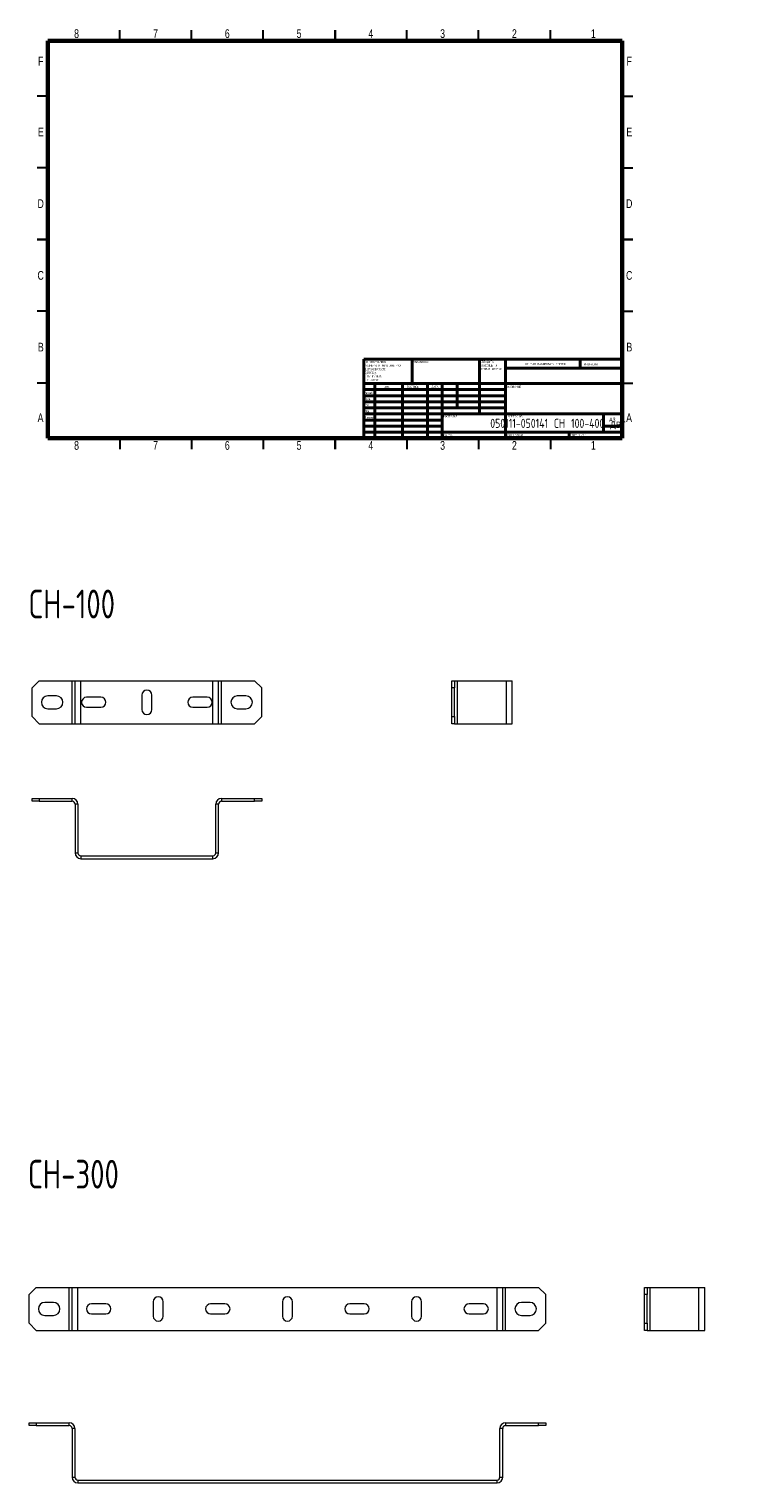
# Model space of a CAD drawing. Header units: millimetres. Extents: x -3 to 1449, y -736 to 295.
# Tile 1 of 2: x -3 to 492, y -718 to 295. Entities that reach past the tile are written whole.
import ezdxf

# ---------------------------------------------------------------- set-up
doc = ezdxf.new("R2010")
doc.units = ezdxf.units.MM
doc.styles.add('SLDTEXTSTYLE0', font='TXT', dxfattribs={"width": 0.7, "bigfont": 'bigfont'})
doc.styles.add('SLDTEXTSTYLE1', font='TXT', dxfattribs={"width": 0.75, "bigfont": 'bigfont'})
doc.styles.add('SLDTEXTSTYLE2', font='TXT', dxfattribs={"width": 0.75})
doc.styles.add('SLDTEXTSTYLE3', font='TXT', dxfattribs={"width": 0.681818, "bigfont": 'bigfont'})

# ---------------------------------------------------------------- blocks, each defined once
blk = doc.blocks.new('SW_NOTE_0')
at = {"color": 0, "linetype": 'Continuous', "lineweight": 0, "char_height": 1.5, "attachment_point": 1, "style": 'SLDTEXTSTYLE1'}
for s, insert in [('\\M+18452\\M+18443\\M+1844C\\M+18440\\M+18444\\M+18449\\M+18453\\M+1845D', (0, 1.9)), ('\\M+18448\\M+18440\\M+18454\\M+18452\\M+18445\\M+1844E\\M+18457\\M+1845C \\M+18449', (0, -0.6)), ('\\M+1844F\\M+18452\\M+18453\\M+18451\\M+1845C\\M+18445 \\M+1844B\\M+18451\\M+1844F\\M+1844D\\M+1844B\\M+18449', (0, -3.1))]:
    blk.add_mtext(s, dxfattribs=dict(at, insert=insert))
blk = doc.blocks.new('SW_NOTE_1')
at = {"color": 0, "linetype": 'Continuous', "lineweight": 0, "char_height": 1.5, "attachment_point": 1, "style": 'SLDTEXTSTYLE1'}
for s, insert in [('\\M+18450\\M+1844F \\M+18454\\M+1844D\\M+1844F\\M+1844C\\M+18458\\M+18440\\M+1844E\\M+18449\\M+1845F:', (0, 1.9)), ('\\M+18451\\M+18440\\M+18448\\M+1844D\\M+18445\\M+18451\\M+1845C \\M+18442 \\M+1844D\\M+18449\\M+1844C\\M+1844C\\M+18449\\M+1844D\\M+18445\\M+18453\\M+18451\\M+18440\\M+18456', (0, -0.6)), ('\\M+18459\\M+18445\\M+18451\\M+1844F\\M+18456\\M+1844F\\M+18442\\M+18440\\M+18453\\M+1844F\\M+18452\\M+18453\\M+1845D:', (0, -3.1)), ('\\M+18444\\M+1844F\\M+18450\\M+18454\\M+18452\\M+1844B\\M+18449:', (0, -5.6)), ('\\M+1844C\\M+18449\\M+1844E\\M+18445\\M+1844A\\M+1844E\\M+1845C\\M+18445:', (1.7, -8.1)), ('\\M+18454\\M+18443\\M+1844C\\M+1844F\\M+18442\\M+1845C\\M+18445:', (1.7, -10.6))]:
    blk.add_mtext(s, dxfattribs=dict(at, insert=insert))

msp = doc.modelspace()

# ---------------------------------------------------------------- linework, layer by layer
at = {"color": 7, "linetype": 'Continuous', "lineweight": 30}
for p, q in [((60, 287), (60, 294.5)), ((110, 287), (110, 294.5)), ((160, 287), (160, 294.5)), ((210, 287), (210, 294.5)), ((210, 294.5), (210, 287)), ((260, 287), (260, 294.5)), ((310, 287), (310, 294.5)), ((360, 287), (360, 294.5)), ((10, 248.5), (2.5, 248.5)), ((410, 248.5), (417.5, 248.5)), ((10, 198.5), (2.5, 198.5)), ((410, 198.5), (417.5, 198.5)), ((10, 148.5), (2.5, 148.5)), ((2.5, 148.5), (10, 148.5)), ((410, 148.5), (417.5, 148.5)), ((417.5, 148.5), (410, 148.5)), ((10, 98.5), (2.5, 98.5)), ((410, 98.5), (417.5, 98.5)), ((10, 48.5), (2.5, 48.5)), ((410, 48.5), (417.5, 48.5)), ((60, 10), (60, 2.5)), ((110, 10), (110, 2.5)), ((160, 10), (160, 2.5)), ((210, 10), (210, 2.5)), ((210, 2.5), (210, 10)), ((260, 10), (260, 2.5)), ((310, 10), (310, 2.5)), ((360, 10), (360, 2.5))]:
    msp.add_line(p, q, dxfattribs=at)
at = {"color": 7, "linetype": 'Continuous', "lineweight": 60}
for p, q in [((10, 10), (10, 287)), ((10, 287), (410, 287)), ((410, 287), (410, 10)), ((410, 10), (10, 10))]:
    msp.add_line(p, q, dxfattribs=at)
at = {"color": 7, "linetype": 'Continuous', "lineweight": 40}
for p, q in [((230, 65.2), (410, 65.2)), ((230, 65.2), (230, 10)), ((263.8, 48.2), (263.8, 65.2)), ((310.6, 65.2), (310.6, 27)), ((328.8, 65.2), (328.8, 10)), ((380.8, 58.9), (380.8, 65.2)), ((410, 58.9), (328.8, 58.9)), ((410, 48.2), (230, 48.2)), ((328.8, 44), (230, 44)), ((237.8, 48.2), (237.8, 10)), ((257, 48.2), (257, 10)), ((274.4, 48.2), (274.4, 10)), ((284.6, 10), (284.6, 48.2)), ((295, 31.2), (295, 48.2)), ((328.8, 39.7), (230, 39.7)), ((328.8, 35.5), (230, 35.5)), ((328.8, 31.2), (230, 31.2)), ((284.6, 27), (230, 27)), ((284.6, 22.7), (230, 22.7)), ((284.6, 27), (410, 27)), ((397, 14.2), (397, 27)), ((284.6, 18.5), (230, 18.5)), ((230, 14.2), (410, 14.2)), ((373, 10), (373, 14.2)), ((410, 18.5), (397, 18.5))]:
    msp.add_line(p, q, dxfattribs=at)
at = {"color": 7, "linetype": 'Continuous', "lineweight": 15}
for p, q in [((3.9, -159), (-1.1, -164)), ((3.9, -159), (26.9, -159)), ((26.9, -189), (26.9, -159)), ((26.9, -159), (28.9, -159)), ((28.9, -189), (28.9, -159)), ((28.9, -159), (32.9, -159)), ((32.9, -189), (32.9, -159)), ((32.9, -159), (124.9, -159)), ((124.9, -189), (124.9, -159)), ((124.9, -159), (128.9, -159)), ((128.9, -189), (128.9, -159)), ((128.9, -159), (130.9, -159)), ((130.9, -189), (130.9, -159)), ((130.9, -159), (153.9, -159)), ((158.9, -164), (153.9, -159)), ((291.3, -159), (293.3, -159)), ((291.3, -164), (291.3, -159)), ((293.3, -159), (293.3, -164)), ((293.3, -159), (295.3, -159)), ((295.3, -189), (295.3, -159)), ((295.3, -159), (329.3, -159)), ((329.3, -189), (329.3, -159)), ((329.3, -159), (333.3, -159)), ((333.3, -189), (333.3, -159)), ((-1.1, -184), (-1.1, -164)), ((15.9, -169.5), (9.9, -169.5)), ((46.9, -170.5), (36.9, -170.5)), ((75.4, -169), (75.4, -179)), ((82.4, -179), (82.4, -169)), ((120.9, -170.5), (110.9, -170.5)), ((147.9, -169.5), (141.9, -169.5)), ((158.9, -184), (158.9, -164)), ((293.3, -164), (291.3, -164)), ((291.3, -184), (291.3, -164)), ((293.3, -184), (293.3, -164)), ((9.9, -178.5), (15.9, -178.5)), ((36.9, -177.5), (46.9, -177.5)), ((110.9, -177.5), (120.9, -177.5)), ((141.9, -178.5), (147.9, -178.5)), ((-1.1, -184), (3.9, -189)), ((3.9, -189), (26.9, -189)), ((26.9, -189), (28.9, -189)), ((28.9, -189), (32.9, -189)), ((32.9, -189), (124.9, -189)), ((124.9, -189), (128.9, -189)), ((128.9, -189), (130.9, -189)), ((130.9, -189), (153.9, -189)), ((153.9, -189), (158.9, -184)), ((291.3, -184), (293.3, -184)), ((291.3, -189), (291.3, -184)), ((293.3, -189), (291.3, -189)), ((293.3, -184), (293.3, -189)), ((293.3, -189), (295.3, -189)), ((295.3, -189), (329.3, -189)), ((329.3, -189), (333.3, -189)), ((-1.1, -243), (-1.1, -241)), ((-1.1, -241), (3.9, -241)), ((3.9, -243), (-1.1, -243)), ((3.9, -241), (3.9, -243)), ((3.9, -241), (26.9, -241)), ((3.9, -243), (26.9, -243)), ((26.9, -243), (26.9, -241)), ((130.9, -241), (130.9, -243)), ((130.9, -241), (153.9, -241)), ((130.9, -243), (153.9, -243)), ((153.9, -243), (153.9, -241)), ((153.9, -241), (158.9, -241)), ((158.9, -243), (153.9, -243)), ((158.9, -241), (158.9, -243)), ((30.9, -245), (28.9, -245)), ((28.9, -245), (28.9, -279)), ((30.9, -245), (30.9, -279)), ((128.9, -245), (126.9, -245)), ((126.9, -279), (126.9, -245)), ((128.9, -279), (128.9, -245)), ((28.9, -279), (30.9, -279)), ((32.9, -281), (32.9, -283)), ((32.9, -281), (124.9, -281)), ((32.9, -283), (124.9, -283)), ((124.9, -283), (124.9, -281)), ((126.9, -279), (128.9, -279)), ((1.8, -581.8), (-3.2, -586.8)), ((-3.2, -606.8), (-3.2, -586.8)), ((1.8, -581.8), (24.8, -581.8)), ((24.8, -611.8), (24.8, -581.8)), ((24.8, -581.8), (26.8, -581.8)), ((26.8, -611.8), (26.8, -581.8)), ((26.8, -581.8), (30.8, -581.8)), ((30.8, -611.8), (30.8, -581.8)), ((30.8, -581.8), (322.8, -581.8)), ((322.8, -611.8), (322.8, -581.8)), ((322.8, -581.8), (326.8, -581.8)), ((326.8, -611.8), (326.8, -581.8)), ((326.8, -581.8), (328.8, -581.8)), ((328.8, -611.8), (328.8, -581.8)), ((328.8, -581.8), (351.8, -581.8)), ((356.8, -586.8), (351.8, -581.8)), ((356.8, -606.8), (356.8, -586.8)), ((425.5, -581.8), (427.5, -581.8)), ((425.5, -586.8), (425.5, -581.8)), ((427.5, -586.8), (425.5, -586.8)), ((425.5, -606.8), (425.5, -586.8)), ((427.5, -581.8), (427.5, -586.8)), ((427.5, -581.8), (429.5, -581.8)), ((427.5, -606.8), (427.5, -586.8)), ((429.5, -611.8), (429.5, -581.8)), ((429.5, -581.8), (463.5, -581.8)), ((463.5, -611.8), (463.5, -581.8)), ((463.5, -581.8), (467.5, -581.8)), ((467.5, -611.8), (467.5, -581.8)), ((13.8, -592.3), (7.8, -592.3)), ((50.3, -593.3), (40.3, -593.3)), ((83.3, -591.8), (83.3, -601.8)), ((90.3, -601.8), (90.3, -591.8)), ((133.3, -593.3), (123.3, -593.3)), ((173.3, -591.8), (173.3, -601.8)), ((180.3, -601.8), (180.3, -591.8)), ((230.3, -593.3), (220.3, -593.3)), ((263.3, -591.8), (263.3, -601.8)), ((270.3, -601.8), (270.3, -591.8)), ((313.3, -593.3), (303.3, -593.3)), ((345.8, -592.3), (339.8, -592.3)), ((-3.2, -606.8), (1.8, -611.8)), ((7.8, -601.3), (13.8, -601.3)), ((40.3, -600.3), (50.3, -600.3)), ((123.3, -600.3), (133.3, -600.3)), ((220.3, -600.3), (230.3, -600.3)), ((303.3, -600.3), (313.3, -600.3)), ((339.8, -601.3), (345.8, -601.3)), ((351.8, -611.8), (356.8, -606.8)), ((425.5, -606.8), (427.5, -606.8)), ((425.5, -611.8), (425.5, -606.8)), ((427.5, -606.8), (427.5, -611.8)), ((1.8, -611.8), (24.8, -611.8)), ((24.8, -611.8), (26.8, -611.8)), ((26.8, -611.8), (30.8, -611.8)), ((30.8, -611.8), (322.8, -611.8)), ((322.8, -611.8), (326.8, -611.8)), ((326.8, -611.8), (328.8, -611.8)), ((328.8, -611.8), (351.8, -611.8)), ((427.5, -611.8), (425.5, -611.8)), ((427.5, -611.8), (429.5, -611.8)), ((429.5, -611.8), (463.5, -611.8)), ((463.5, -611.8), (467.5, -611.8)), ((-3.2, -678.1), (-3.2, -676.1)), ((-3.2, -676.1), (1.8, -676.1)), ((1.8, -678.1), (-3.2, -678.1)), ((1.8, -676.1), (1.8, -678.1)), ((1.8, -676.1), (24.8, -676.1)), ((1.8, -678.1), (24.8, -678.1)), ((24.8, -678.1), (24.8, -676.1)), ((328.8, -676.1), (328.8, -678.1)), ((328.8, -676.1), (351.8, -676.1)), ((328.8, -678.1), (351.8, -678.1)), ((351.8, -678.1), (351.8, -676.1)), ((351.8, -676.1), (356.8, -676.1)), ((356.8, -678.1), (351.8, -678.1)), ((356.8, -676.1), (356.8, -678.1)), ((28.8, -680.1), (26.8, -680.1)), ((26.8, -680.1), (26.8, -714.1)), ((28.8, -680.1), (28.8, -714.1)), ((326.8, -680.1), (324.8, -680.1)), ((324.8, -714.1), (324.8, -680.1)), ((326.8, -714.1), (326.8, -680.1)), ((26.8, -714.1), (28.8, -714.1)), ((30.8, -716.1), (30.8, -718.1)), ((30.8, -716.1), (322.8, -716.1)), ((30.8, -718.1), (322.8, -718.1)), ((322.8, -718.1), (322.8, -716.1)), ((324.8, -714.1), (326.8, -714.1))]:
    msp.add_line(p, q, dxfattribs=at)
for centre, radius, start, end in [((9.9, -174), 4.5, 90, 270), ((15.9, -174), 4.5, 270, 90), ((36.9, -174), 3.5, 90, 270), ((46.9, -174), 3.5, 270, 90), ((78.9, -169), 3.5, 0, 180), ((110.9, -174), 3.5, 90, 270), ((120.9, -174), 3.5, 270, 90), ((141.9, -174), 4.5, 90, 270), ((147.9, -174), 4.5, 270, 90), ((78.9, -179), 3.5, 180, 0), ((26.9, -245), 4, 0, 90), ((26.9, -245), 2, 0, 90), ((130.9, -245), 4, 90, 180), ((130.9, -245), 2, 90, 180), ((32.9, -279), 4, 180, 270), ((32.9, -279), 2, 180, 270), ((124.9, -279), 4, 270, 0), ((124.9, -279), 2, 270, 0), ((7.8, -596.8), 4.5, 90, 270), ((13.8, -596.8), 4.5, 270, 90), ((40.3, -596.8), 3.5, 90, 270), ((50.3, -596.8), 3.5, 270, 90), ((86.8, -591.8), 3.5, 0, 180), ((123.3, -596.8), 3.5, 90, 270), ((133.3, -596.8), 3.5, 270, 90), ((176.8, -591.8), 3.5, 0, 180), ((220.3, -596.8), 3.5, 90, 270), ((230.3, -596.8), 3.5, 270, 90), ((266.8, -591.8), 3.5, 0, 180), ((303.3, -596.8), 3.5, 90, 270), ((313.3, -596.8), 3.5, 270, 90), ((339.8, -596.8), 4.5, 90, 270), ((345.8, -596.8), 4.5, 270, 90), ((86.8, -601.8), 3.5, 180, 0), ((176.8, -601.8), 3.5, 180, 0), ((266.8, -601.8), 3.5, 180, 0), ((24.8, -680.1), 4, 0, 90), ((24.8, -680.1), 2, 0, 90), ((328.8, -680.1), 4, 90, 180), ((328.8, -680.1), 2, 90, 180), ((30.8, -714.1), 4, 180, 270), ((30.8, -714.1), 2, 180, 270), ((322.8, -714.1), 2, 270, 0), ((322.8, -714.1), 4, 270, 0)]:
    msp.add_arc(centre, radius, start, end, dxfattribs=at)

# ---------------------------------------------------------------- block references
at = {"color": 7, "linetype": 'Continuous', "lineweight": 0}
for name, p in [('SW_NOTE_1', (230.6, 62)), ('SW_NOTE_0', (311.3, 62.1))]:
    msp.add_blockref(name, p, dxfattribs=at)

# ---------------------------------------------------------------- texts
for s, insert, char_height, attachment_point, style in [('8', (29.9, 295.1), 6.1, 2, 'SLDTEXTSTYLE2'), ('7', (84.9, 295.1), 6.1, 2, 'SLDTEXTSTYLE2'), ('6', (134.9, 295.1), 6.1, 2, 'SLDTEXTSTYLE2'), ('5', (184.9, 295.1), 6.1, 2, 'SLDTEXTSTYLE2'), ('4', (234.9, 295.1), 6.1, 2, 'SLDTEXTSTYLE2'), ('3', (284.9, 295.1), 6.1, 2, 'SLDTEXTSTYLE2'), ('2', (334.9, 295.1), 6.1, 2, 'SLDTEXTSTYLE2'), ('1', (389.9, 295.1), 6.1, 2, 'SLDTEXTSTYLE2'), ('F', (4.9, 275.9), 6.1, 2, 'SLDTEXTSTYLE2'), ('F', (414.9, 275.9), 6.1, 2, 'SLDTEXTSTYLE2'), ('E', (5, 226.6), 6.1, 2, 'SLDTEXTSTYLE2'), ('E', (415, 226.6), 6.1, 2, 'SLDTEXTSTYLE2'), ('D', (4.9, 176.6), 6.1, 2, 'SLDTEXTSTYLE2'), ('D', (414.9, 176.6), 6.1, 2, 'SLDTEXTSTYLE2'), ('C', (4.9, 126.6), 6.1, 2, 'SLDTEXTSTYLE2'), ('C', (414.9, 126.6), 6.1, 2, 'SLDTEXTSTYLE2'), ('B', (5, 76.6), 6.1, 2, 'SLDTEXTSTYLE2'), ('B', (415, 76.6), 6.1, 2, 'SLDTEXTSTYLE2'), ('\\M+1844F\\M+18441\\M+18451\\M+18440\\M+18441\\M+1844F\\M+18453\\M+1844B\\M+18440:', (264.4, 63.9), 1.5, 1, 'SLDTEXTSTYLE1'), ('\\M+1844E\\M+18445 \\M+1844D\\M+18440\\M+18452\\M+18459\\M+18453\\M+18440\\M+18441\\M+18449\\M+18451\\M+1844F\\M+18442\\M+18440\\M+18453\\M+1845D \\M+18458\\M+18445\\M+18451\\M+18453\\M+18445\\M+18447', (342.6, 62.5), 1.5, 1, 'SLDTEXTSTYLE1'), ('\\M+18451\\M+18445\\M+18444\\M+18440\\M+1844B\\M+18457\\M+18449\\M+18460', (383.3, 62.3), 1.5, 1, 'SLDTEXTSTYLE1'), ('\\M+18451\\M+18470\\M+18478\\M+18482\\M+18470\\M+18471.', (230.2, 42.4), 1.5, 1, 'SLDTEXTSTYLE1'), ('\\M+18449\\M+1844D\\M+18460', (244.3, 46.5), 1.5, 1, 'SLDTEXTSTYLE1'), ('\\M+18450\\M+1844F\\M+18444\\M+18450\\M+18449\\M+18452\\M+1845D', (260, 46.6), 1.5, 1, 'SLDTEXTSTYLE1'), ('\\M+18444\\M+18440\\M+18453\\M+18440', (277.2, 46.6), 1.5, 1, 'SLDTEXTSTYLE1'), ('\\M+1844E\\M+18440\\M+18448\\M+18442\\M+18440\\M+1844E\\M+18449\\M+18445:', (330.1, 46.6), 1.5, 1, 'SLDTEXTSTYLE1'), ('\\M+18450\\M+18482\\M+18480\\M+18472.', (230.4, 38.2), 1.5, 1, 'SLDTEXTSTYLE1'), ('\\M+18454\\M+18484\\M+18472.', (230.4, 34.1), 1.5, 1, 'SLDTEXTSTYLE1'), ('A', (4.8, 27.4), 6.1, 2, 'SLDTEXTSTYLE2'), ('\\M+1844D\\M+18470\\M+1848A.', (230.5, 29.7), 1.5, 1, 'SLDTEXTSTYLE1'), ('\\M+18453.\\M+1847B\\M+18480\\M+1847E\\M+18484\\M+18482', (230.7, 25.3), 1.5, 1, 'SLDTEXTSTYLE1'), ('050111-050141 \\M+18452\\M+1844E 100-400 \\M+18474\\M+18472\\M+18473', (365.2, 23.6), 6.35, 2, 'SLDTEXTSTYLE1'), ('\\M+1844D\\M+18440\\M+18453\\M+18445\\M+18451\\M+18449\\M+18440\\M+1844C:', (285.6, 26), 1.5, 1, 'SLDTEXTSTYLE1'), ('\\M+18458\\M+18445\\M+18451\\M+18453\\M+18445\\M+18447 \\M+18782:', (330.4, 26), 1.5, 1, 'SLDTEXTSTYLE1'), ('A3', (400.9, 24.4), 2.91, 1, 'SLDTEXTSTYLE2'), ('A', (414.8, 27.4), 6.1, 2, 'SLDTEXTSTYLE2'), ('\\M+1844D\\M+18440\\M+18452\\M+18452\\M+18440:', (285.6, 12.9), 1.499, 1, 'SLDTEXTSTYLE1'), ('\\M+1844D\\M+18440\\M+18452\\M+18459\\M+18453\\M+18440\\M+18441:1:1', (330.1, 12.9), 1.5, 1, 'SLDTEXTSTYLE1'), ('\\M+1844C\\M+18449\\M+18452\\M+18453 1 \\M+18449\\M+18448 1', (374.5, 12.9), 1.5, 1, 'SLDTEXTSTYLE3'), ('8', (29.9, 8.1), 6.1, 2, 'SLDTEXTSTYLE2'), ('7', (84.9, 8.1), 6.1, 2, 'SLDTEXTSTYLE2'), ('6', (134.9, 8.1), 6.1, 2, 'SLDTEXTSTYLE2'), ('5', (184.9, 8.1), 6.1, 2, 'SLDTEXTSTYLE2'), ('4', (234.9, 8.1), 6.1, 2, 'SLDTEXTSTYLE2'), ('3', (284.9, 8.1), 6.1, 2, 'SLDTEXTSTYLE2'), ('2', (334.9, 8.1), 6.1, 2, 'SLDTEXTSTYLE2'), ('1', (389.9, 8.1), 6.1, 2, 'SLDTEXTSTYLE2'), ('\\M+18452\\M+1844E-100', (-3.2, -95.5), 20, 1, 'SLDTEXTSTYLE0'), ('\\M+18452\\M+1844E-300', (-3.5, -492.9), 20, 1, 'SLDTEXTSTYLE0')]:
    msp.add_mtext(s, dxfattribs=dict(at, insert=insert, char_height=char_height, attachment_point=attachment_point, style=style))

doc.saveas('drawing.dxf')
